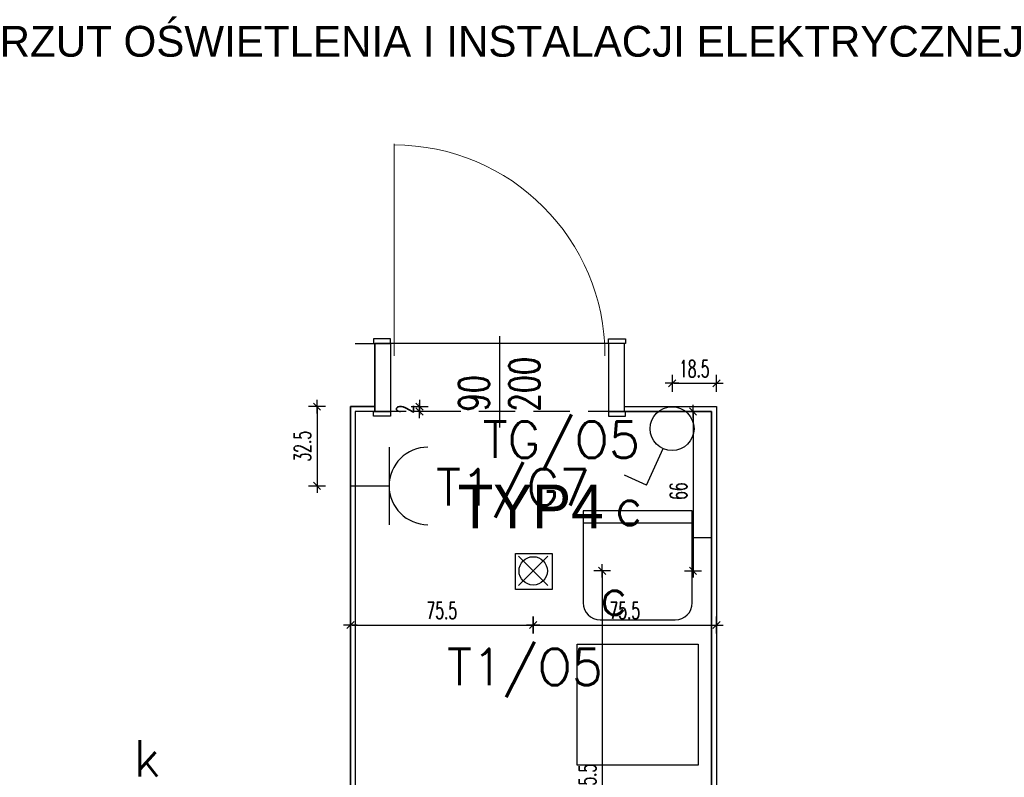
# Model space of a CAD drawing. Header units: centimetres. Extents: x -15121 to 30567, y -60641 to 0.
# Tile 91 of 256: x 4129 to 4535, y -25495 to -25182. Entities that reach past the tile are written whole.
import ezdxf
from ezdxf.enums import TextEntityAlignment as Align

# ---------------------------------------------------------------- set-up
doc = ezdxf.new("R2010")
doc.units = ezdxf.units.CM
doc.header["$LTSCALE"] = 60
doc.linetypes.add('( Dashed )', pattern=[0.75, 0.5, -0.25])
doc.layers.add('A tabelka ogólna 25', color=7, linetype='Continuous', lineweight=20)
doc.layers.add('opisy', color=1, linetype='Continuous', lineweight=15)
for name, color, linetype in [('A-MEB', 8, 'Continuous'), ('AIKA gniazdka łazienka', 7, 'Continuous'), ('AIKA lampy i wyłaczniki2', 150, 'Continuous'), ('AIKA lampy sanitariaty', 3, 'Continuous'), ('AIKA NP', 7, 'Continuous'), ('AIKA podłoga wc pod meble', 8, 'Continuous'), ('AIKA TYNK', 5, 'Continuous'), ('AIKA widoki wymiarowanie', 7, 'Continuous'), ('AIKA widokowe', 7, 'Continuous'), ('AIKA wymiarowanie wc rzut', 7, 'Continuous'), ('AIKA ŚCIANA', 8, 'Continuous'), ('E_Gniazda wtyczkowe - Moc', 6, 'Continuous'), ('E_Gniazda wtyczkowe - Numer obwodu', 1, 'Continuous'), ('E_Gniazda wtyczkowe - Opis', 3, 'Continuous'), ('E_Gniazda wtyczkowe - Symbol', 3, 'Continuous'), ('E_Oświetlenie - Numer obwodu', 1, 'Continuous'), ('E_Oświetlenie - Opis', 4, 'Continuous'), ('E_Łączniki - Symbol', 3, 'Continuous')]:
    doc.layers.add(name, color=color, linetype=linetype)
doc.styles.add('Annotative', font='arial.ttf')
doc.styles.add('RomanS', font='romans.shx')
doc.styles.add('SIMPLEX', font='simplex', dxfattribs={"width": 0.85})
doc.styles.add('TableTextStyle', font='txt')
doc.styles.add('wymiar', font='txt.shx', dxfattribs={"width": 0.6})
doc.dimstyles.new('Dwudziestka', dxfattribs={"dimtxt": 7, "dimasz": 0.7, "dimexe": 5, "dimexo": 0, "dimgap": 2.5, "dimtad": 1, "dimtoh": 1, "dimdec": 3, "dimrnd": 0.5, "dimdsep": 46, "dimtxsty": 'wymiar', "dimblk": 'znacznik', "dimcen": 0, "dimdle": 5, "dimse1": 1, "dimse2": 1, "dimclrd": 256, "dimclre": 256, "dimclrt": 256, "dimadec": 0, "dimazin": 0, "dimtfac": 0.4, "dimtdec": 3, "dimtix": 1, "dimtofl": 0, "dimtmove": 2, "dimatfit": 3, "dimldrblk": 'znacznik', "dimfxl": 1, "dimtolj": 1, "dimarcsym": 0})

# ---------------------------------------------------------------- blocks, each defined once
blk = doc.blocks.new('opis lamp')
at = {"layer": 'E_Oświetlenie - Numer obwodu', "style": 'SIMPLEX'}
blk.add_attdef('OBWÓD', text='', height=15, dxfattribs=at).set_placement((-9.46, -1.18), align=Align.CENTER)
at = {"layer": 'E_Oświetlenie - Opis', "style": 'SIMPLEX'}
blk.add_attdef('OPIS1', (55.72, 42.77), '', height=15, dxfattribs=at)
blk = doc.blocks.new('E_Gniazdo Pojedyńcze 1-faz')
at = {"layer": 'E_Gniazda wtyczkowe - Symbol'}
for p, q in [((-16, 16), (16, 16)), ((0, 0), (0, 16))]:
    blk.add_line(p, q, dxfattribs=at)
blk.add_arc((0, 32), 16, 180, 0, dxfattribs=at)
at = {"layer": 'E_Gniazda wtyczkowe - Moc', "style": 'SIMPLEX'}
blk.add_attdef('moc', text='', height=15, dxfattribs=at).set_placement((46.25, 24.3), align=Align.CENTER)
at = {"layer": 'E_Gniazda wtyczkowe - Numer obwodu', "style": 'SIMPLEX'}
blk.add_attdef('obwód', text='', height=15, dxfattribs=at).set_placement((-0.01, 45.53), align=Align.CENTER)
at = {"layer": 'E_Gniazda wtyczkowe - Opis', "style": 'SIMPLEX'}
blk.add_attdef('ilość', text='', height=12, dxfattribs=at).set_placement((-0.07, 27.56), align=Align.CENTER)
blk.add_attdef('h. montażu', (4.31, 3.88), '', height=10, dxfattribs=at)
blk = doc.blocks.new('E_Łącznik jednobiegunowy')
at = {"layer": 'E_Łączniki - Symbol'}
for q in [(3.7, 17.27), (19.6, 28.22)]:
    blk.add_line((10.58, 32.33), q, dxfattribs=at)
blk.add_circle((-0.05, 9.04), 9.04, dxfattribs=at)
at = {"layer": 'E_Oświetlenie - Numer obwodu', "style": 'SIMPLEX'}
blk.add_attdef('OBWÓD', (13.86, 6.42), '', height=15, dxfattribs=at)
at = {"layer": 'E_Oświetlenie - Opis', "style": 'SIMPLEX'}
blk.add_attdef('OPIS1', (11.97, 35.59), '', height=15, dxfattribs=at)
blk.add_attdef('h. montażu', text='', height=15, dxfattribs=at).set_placement((1.49, 23.5), align=Align.RIGHT)
blk = doc.blocks.new('znacznik')
at = {"color": 0}
for points in [[(-4, 0), (4, 0)], [(0, -5), (0, 5)]]:
    blk.add_lwpolyline(points, dxfattribs=at)
at = {"color": 1}
blk.add_lwpolyline([(-2.12, -2.12), (2.12, 2.12)], dxfattribs=at)
blk = doc.blocks.new('*D6832')
at = {"layer": 'AIKA wymiarowanie wc rzut', "lineweight": -2, "transparency": 16777216}
for p, q in [((4293.8, -25340.96), (4293.8, -25340.26)), ((4293.8, -25344.36), (4293.8, -25345.06))]:
    blk.add_line(p, q, dxfattribs=at)
at = {"layer": 'Defpoints', "color": 0, "transparency": 16777216}
for p in [(4270.28, -25341.66), (4270.28, -25343.66), (4293.8, -25343.66)]:
    blk.add_point(p, dxfattribs=at)
at = {"layer": 'AIKA wymiarowanie wc rzut', "lineweight": -2, "transparency": 16777216, "xscale": 0.7, "yscale": 0.7, "zscale": 0.7}
for p, rotation in [((4293.8, -25341.66), 270), ((4293.8, -25343.66), 90)]:
    blk.add_blockref('znacznik', p, dxfattribs=dict(at, rotation=rotation))
at = {"layer": 'AIKA wymiarowanie wc rzut', "transparency": 16777216, "insert": (4287.8, -25342.66), "char_height": 7, "attachment_point": 5, "rotation": 90, "style": 'wymiar'}
blk.add_mtext('\\A1;2', dxfattribs=at)
blk = doc.blocks.new('*D6865')
at = {"layer": 'AIKA widoki wymiarowanie', "lineweight": -2, "transparency": 16777216}
blk.add_line((4265.98, -25431.81), (4339.96, -25431.81), dxfattribs=at)
at = {"layer": 'Defpoints', "color": 0, "transparency": 16777216}
for p in [(4340.66, -25409.45), (4265.28, -25419.83), (4340.66, -25431.81)]:
    blk.add_point(p, dxfattribs=at)
at = {"layer": 'AIKA widoki wymiarowanie', "lineweight": -2, "transparency": 16777216, "xscale": 0.7, "yscale": 0.7, "zscale": 0.7, "rotation": 180}
blk.add_blockref('znacznik', (4265.28, -25431.81), dxfattribs=at)
at = {"layer": 'AIKA widoki wymiarowanie', "lineweight": -2, "transparency": 16777216, "xscale": 0.7, "yscale": 0.7, "zscale": 0.7}
blk.add_blockref('znacznik', (4340.66, -25431.81), dxfattribs=at)
at = {"layer": 'AIKA widoki wymiarowanie', "transparency": 16777216, "insert": (4302.97, -25425.81), "char_height": 7, "attachment_point": 5, "style": 'wymiar'}
blk.add_mtext('\\A1;75.5', dxfattribs=at)
blk = doc.blocks.new('*D6866')
at = {"layer": 'AIKA widoki wymiarowanie', "lineweight": -2, "transparency": 16777216}
blk.add_line((4341.36, -25431.81), (4415.58, -25431.81), dxfattribs=at)
at = {"layer": 'Defpoints', "color": 0, "transparency": 16777216}
for p in [(4340.66, -25409.45), (4416.28, -25431.81), (4416.28, -25431.81)]:
    blk.add_point(p, dxfattribs=at)
at = {"layer": 'AIKA widoki wymiarowanie', "lineweight": -2, "transparency": 16777216, "xscale": 0.7, "yscale": 0.7, "zscale": 0.7, "rotation": 180}
blk.add_blockref('znacznik', (4340.66, -25431.81), dxfattribs=at)
at = {"layer": 'AIKA widoki wymiarowanie', "lineweight": -2, "transparency": 16777216, "xscale": 0.7, "yscale": 0.7, "zscale": 0.7}
blk.add_blockref('znacznik', (4416.28, -25431.81), dxfattribs=at)
at = {"layer": 'AIKA widoki wymiarowanie', "transparency": 16777216, "insert": (4378.47, -25425.81), "char_height": 7, "attachment_point": 5, "style": 'wymiar'}
blk.add_mtext('\\A1;75.5', dxfattribs=at)
blk = doc.blocks.new('*D6867')
at = {"layer": 'AIKA widoki wymiarowanie', "lineweight": -2, "transparency": 16777216}
blk.add_line((4251.5, -25342.36), (4251.5, -25373.69), dxfattribs=at)
at = {"layer": 'Defpoints', "color": 0, "transparency": 16777216}
for p in [(4265.28, -25341.66), (4251.5, -25374.39), (4265.22, -25374.39)]:
    blk.add_point(p, dxfattribs=at)
at = {"layer": 'AIKA widoki wymiarowanie', "lineweight": -2, "transparency": 16777216, "xscale": 0.7, "yscale": 0.7, "zscale": 0.7}
for p, rotation in [((4251.5, -25341.66), 90), ((4251.5, -25374.39), 270)]:
    blk.add_blockref('znacznik', p, dxfattribs=dict(at, rotation=rotation))
at = {"layer": 'AIKA widoki wymiarowanie', "transparency": 16777216, "insert": (4245.5, -25358.03), "char_height": 7, "attachment_point": 5, "rotation": 90, "style": 'wymiar'}
blk.add_mtext('\\A1;32.5', dxfattribs=at)
blk = doc.blocks.new('*D6868')
at = {"layer": 'AIKA widoki wymiarowanie', "lineweight": -2, "transparency": 16777216}
blk.add_line((4398.67, -25332.05), (4415.58, -25332.05), dxfattribs=at)
at = {"layer": 'Defpoints', "color": 0, "transparency": 16777216}
for p in [(4416.28, -25332.05), (4416.28, -25341.66), (4397.97, -25350.77, 1)]:
    blk.add_point(p, dxfattribs=at)
at = {"layer": 'AIKA widoki wymiarowanie', "lineweight": -2, "transparency": 16777216, "xscale": 0.7, "yscale": 0.7, "zscale": 0.7, "rotation": 180}
blk.add_blockref('znacznik', (4397.97, -25332.05), dxfattribs=at)
at = {"layer": 'AIKA widoki wymiarowanie', "lineweight": -2, "transparency": 16777216, "xscale": 0.7, "yscale": 0.7, "zscale": 0.7}
blk.add_blockref('znacznik', (4416.28, -25332.05), dxfattribs=at)
at = {"layer": 'AIKA widoki wymiarowanie', "transparency": 16777216, "insert": (4407.13, -25326.05), "char_height": 7, "attachment_point": 5, "style": 'wymiar'}
blk.add_mtext('\\A1;18.5', dxfattribs=at)
blk = doc.blocks.new('*D6869')
at = {"layer": 'AIKA widoki wymiarowanie', "lineweight": -2, "transparency": 16777216}
blk.add_line((4406.61, -25344.36), (4406.61, -25408.75), dxfattribs=at)
at = {"layer": 'Defpoints', "color": 0, "transparency": 16777216}
for p in [(4416.28, -25343.66), (4340.66, -25409.45), (4406.61, -25409.45)]:
    blk.add_point(p, dxfattribs=at)
at = {"layer": 'AIKA widoki wymiarowanie', "lineweight": -2, "transparency": 16777216, "xscale": 0.7, "yscale": 0.7, "zscale": 0.7}
for p, rotation in [((4406.61, -25343.66), 90), ((4406.61, -25409.45), 270)]:
    blk.add_blockref('znacznik', p, dxfattribs=dict(at, rotation=rotation))
at = {"layer": 'AIKA widoki wymiarowanie', "transparency": 16777216, "insert": (4400.61, -25376.56), "char_height": 7, "attachment_point": 5, "rotation": 90, "style": 'wymiar'}
blk.add_mtext('\\A1;66', dxfattribs=at)
blk = doc.blocks.new('*D6870')
at = {"layer": 'AIKA widoki wymiarowanie', "lineweight": -2, "transparency": 16777216}
blk.add_line((4369.11, -25410.15), (4369.11, -25584.24), dxfattribs=at)
at = {"layer": 'Defpoints', "color": 0, "transparency": 16777216}
for p in [(4340.66, -25409.45), (4340.66, -25584.94), (4369.11, -25584.94)]:
    blk.add_point(p, dxfattribs=at)
at = {"layer": 'AIKA widoki wymiarowanie', "lineweight": -2, "transparency": 16777216, "xscale": 0.7, "yscale": 0.7, "zscale": 0.7}
for p, rotation in [((4369.11, -25409.45), 90), ((4369.11, -25584.94), 270)]:
    blk.add_blockref('znacznik', p, dxfattribs=dict(at, rotation=rotation))
at = {"layer": 'AIKA widoki wymiarowanie', "transparency": 16777216, "insert": (4363.11, -25497.2), "char_height": 7, "attachment_point": 5, "rotation": 90, "style": 'wymiar'}
blk.add_mtext('\\A1;175.5', dxfattribs=at)

msp = doc.modelspace()

# ---------------------------------------------------------------- linework, layer by layer
at = {"layer": 'A-MEB'}
for p, q in [((4406.2787, -25384.6649), (4361.2787, -25384.6649)), ((4361.2787, -25384.6649), (4361.2787, -25389.6649)), ((4406.2787, -25422.6649), (4406.2787, -25384.6649)), ((4361.2787, -25389.6649), (4361.2787, -25422.6649)), ((4361.2787, -25389.6649), (4406.2787, -25389.6649)), ((4368.2787, -25429.6649), (4399.2787, -25429.6649)), ((4358.7787, -25489.6649), (4358.7787, -25439.6649)), ((4358.7787, -25439.6649), (4408.7787, -25439.6649)), ((4408.7787, -25439.6649), (4408.7787, -25489.6649)), ((4408.7787, -25489.6649), (4358.7787, -25489.6649))]:
    msp.add_line(p, q, dxfattribs=at)
for centre, start, end in [((4368.2787, -25422.6649), 180, 270), ((4399.2787, -25422.6649), 270, 0)]:
    msp.add_arc(centre, 7, start, end, dxfattribs=at)
at = {"layer": 'AIKA lampy i wyłaczniki2'}
for p, q in [((4346.7314, -25403.3757), (4334.5843, -25415.5228)), ((4334.5843, -25403.3757), (4346.7314, -25415.5228)), ((4346.7314, -25403.3757), (4334.5843, -25415.5228))]:
    msp.add_line(p, q, dxfattribs=at)
msp.add_lwpolyline([(4333.3522, -25402.3174), (4348.4451, -25402.3174), (4348.4451, -25417.1181), (4333.3522, -25417.1181)], close=True, dxfattribs=at)
msp.add_circle((4340.6578, -25409.4492), 5.8413, dxfattribs=at)
at = {"layer": 'AIKA NP', "color": 8}
for points in [[(4275.2787, -25341.6649), (4265.2787, -25341.6649), (4265.2787, -25531.6649)], [(4378.2787, -25341.6649), (4416.2787, -25341.6649), (4416.2787, -25691.1649)]]:
    msp.add_lwpolyline(points, dxfattribs=at)
at = {"layer": 'AIKA podłoga wc pod meble'}
for p, q in [((4378.2787, -25315.6649), (4275.2787, -25315.6649)), ((4275.2787, -25315.6649), (4275.2787, -25343.6649)), ((4378.2787, -25343.6649), (4378.2787, -25315.6649)), ((4275.2787, -25343.6649), (4267.2787, -25343.6649)), ((4267.2787, -25343.6649), (4267.2787, -25533.163)), ((4414.2787, -25343.6649), (4378.2787, -25343.6649)), ((4414.2787, -25690.6649), (4414.2787, -25343.6649)), ((4414.2787, -25395.8649), (4406.2787, -25395.8649))]:
    msp.add_line(p, q, dxfattribs=at)
at = {"layer": 'AIKA TYNK'}
for p, q in [((4267.2787, -25315.6649), (4275.2787, -25315.6649)), ((4275.2787, -25343.5649), (4275.2787, -25315.6649)), ((4378.2787, -25343.6649), (4378.2787, -25315.6649))]:
    msp.add_line(p, q, dxfattribs=at)
for points in [[(4275.2787, -25343.6649), (4267.2787, -25343.6649), (4267.2787, -25533.163)], [(4378.2787, -25343.6649), (4414.2787, -25343.6649), (4414.2787, -25690.6649)]]:
    msp.add_lwpolyline(points, dxfattribs=at)
at = {"layer": 'AIKA widokowe', "linetype": '( Dashed )', "ltscale": 0.5}
for p, q in [((4378.2787, -25315.6649), (4275.2787, -25315.6649)), ((4378.2787, -25343.6649), (4275.2787, -25343.6649))]:
    msp.add_line(p, q, dxfattribs=at)
at = {"layer": 'AIKA widokowe', "extrusion": (0, 0, -1)}
msp.add_line((4326.7787, -25312.5379), (4326.7787, -25350.3333), dxfattribs=at)
at = {"layer": 'AIKA widokowe', "color": 7}
for points in [[(4281.7787, -25313.6649), (4274.7787, -25313.6649), (4274.7787, -25315.6649), (4281.7787, -25315.6649)], [(4281.7787, -25343.6649), (4275.2787, -25343.6649), (4275.2787, -25315.6649), (4281.7787, -25315.6649)], [(4371.7787, -25313.6649), (4378.7787, -25313.6649), (4378.7787, -25315.6649), (4371.7787, -25315.6649)], [(4371.7787, -25343.6649), (4378.2787, -25343.6649), (4378.2787, -25315.6649), (4371.7787, -25315.6649)], [(4274.7787, -25343.6649), (4281.7787, -25343.6649), (4281.7787, -25345.6649), (4274.7787, -25345.6649)], [(4378.7787, -25343.6649), (4371.7787, -25343.6649), (4371.7787, -25345.6649), (4378.7787, -25345.6649)]]:
    msp.add_lwpolyline(points, close=True, dxfattribs=at)
at = {"layer": 'AIKA ŚCIANA'}
for p, q in [((4265.2787, -25341.6649), (4275.2787, -25341.6649)), ((4265.2787, -25531.6649), (4265.2787, -25341.6649)), ((4378.2787, -25341.6649), (4416.2787, -25341.6649)), ((4416.2787, -25341.6649), (4416.2787, -25692.6649))]:
    msp.add_line(p, q, dxfattribs=at)
at = {"layer": 'opisy', "color": 0, "extrusion": (0, 0, -1)}
msp.add_line((4283.2787, -25320.6649), (4283.2787, -25233.2299), dxfattribs=at)
at = {"layer": 'opisy', "color": 1}
for p, q in [((4416.2787, -25426.2737), (4416.2787, -25451.2737)), ((4416.2787, -25446.3868), (4416.2787, -25471.3868))]:
    msp.add_line(p, q, dxfattribs=at)
at = {"layer": 'opisy', "color": 1, "extrusion": (0, 0, -1)}
msp.add_arc((-4283.2787, -25320.6649), 87, 90, 180, dxfattribs=at)

# ---------------------------------------------------------------- block references
at = {"layer": 'AIKA gniazdka łazienka'}
ref = msp.add_blockref('E_Gniazdo Pojedyńcze 1-faz', (4265.2201, -25374.3869), dxfattribs=dict(at, rotation=270.0000000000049))
ref.add_attrib('obwód', 'T1/G7', (4300.5826, -25382.4363), dxfattribs={"layer": 'E_Gniazda wtyczkowe - Numer obwodu', "height": 15, "style": 'SIMPLEX'})
at = {"layer": 'AIKA lampy sanitariaty'}
ref = msp.add_blockref('E_Łącznik jednobiegunowy', (4397.9232, -25341.7283, 1), dxfattribs=dict(at, rotation=180.0000000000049))
ref.add_attrib('OPIS1', 'c', (4374.3285, -25390.558, 1), dxfattribs={"layer": 'E_Oświetlenie - Opis', "height": 15, "style": 'SIMPLEX'})
ref.add_attrib('OBWÓD', 'TG/O5', dxfattribs={"layer": 'E_Oświetlenie - Numer obwodu', "height": 15, "style": 'SIMPLEX'}).set_placement((4384.7336, -25362.8343, 1), align=Align.RIGHT)
ref = msp.add_blockref('opis lamp', (4315.1274, -25428.6059, 1), dxfattribs=at)
ref.add_attrib('OBWÓD', 'T1/O5', dxfattribs={"layer": 'E_Oświetlenie - Numer obwodu', "height": 15, "style": 'SIMPLEX'}).set_placement((4337.2836, -25456.5738, 1), align=Align.CENTER)
ref.add_attrib('OPIS1', 'c', (4368.1155, -25427.658, 1), dxfattribs={"layer": 'E_Oświetlenie - Opis', "height": 15, "style": 'SIMPLEX'})
ref = msp.add_blockref('opis lamp', (4135.1362, -25501.7185, 1), dxfattribs=at)
ref.add_attrib('OBWÓD', 'T1/O4', dxfattribs={"layer": 'E_Oświetlenie - Numer obwodu', "height": 15, "style": 'SIMPLEX'}).set_placement((4157.2925, -25529.6865, 1), align=Align.CENTER)
ref.add_attrib('OPIS1', 'k', (4175.8554, -25494.2952, 1), dxfattribs={"layer": 'E_Oświetlenie - Opis', "height": 15, "style": 'SIMPLEX'})

# ---------------------------------------------------------------- texts
at = {"layer": 'A tabelka ogólna 25', "transparency": 33554610, "style": 'Annotative'}
msp.add_text('RZUT OŚWIETLENIA I INSTALACJI ELEKTRYCZNEJ', height=12.727273, dxfattribs=at).set_placement((4334.7334, -25184.5083), align=Align.TOP_CENTER)
at = {"layer": 'AIKA lampy sanitariaty', "style": 'TableTextStyle'}
msp.add_text('TYP4', height=18, dxfattribs=at).set_placement((4309.4845, -25391.8542))
at = {"layer": 'AIKA widokowe', "style": 'RomanS', "width": 0.7}
for s, p in [('200', (4343.2909, -25343.6392)), ('90', (4322.4576, -25343.6392))]:
    msp.add_text(s, height=12.5, rotation=90, dxfattribs=at).set_placement(p)

# ---------------------------------------------------------------- dimensions: what is measured, and where the dimension line sits
at = {"layer": 'AIKA widoki wymiarowanie', "color": 8}
for base, p1, p2, picture, middle in [((4416.2787, -25332.0549), (4397.9727, -25350.7713, 1), (4416.2787, -25341.6649), '*D6868', (4407.1257, -25326.0549)), ((4340.6578, -25431.8106), (4265.2787, -25419.8282), (4340.6578, -25409.4492), '*D6865', (4302.9682, -25425.8106)), ((4416.2787, -25431.8106), (4340.6578, -25409.4492), (4416.2787, -25431.8106), '*D6866', (4378.4682, -25425.8106))]:
    dim = msp.add_linear_dim(base=base, p1=p1, p2=p2, dimstyle='Dwudziestka', dxfattribs=at)
    dim.commit()
    dim.dimension.update_dxf_attribs({"geometry": picture, "text_midpoint": middle})
for base, p1, p2, picture, middle in [((4251.5043, -25374.3869), (4265.2787, -25341.6649), (4265.2201, -25374.3869), '*D6867', (4245.5043, -25358.0259)), ((4406.6132, -25409.4492), (4416.2787, -25343.6649), (4340.6578, -25409.4492), '*D6869', (4400.6132, -25376.5571)), ((4369.11316, -25584.94369), (4340.65781, -25409.44923), (4340.65781, -25584.94369), '*D6870', (4363.11316, -25497.19646))]:
    dim = msp.add_linear_dim(base=base, p1=p1, p2=p2, angle=90, dimstyle='Dwudziestka', dxfattribs=at)
    dim.commit()
    dim.dimension.update_dxf_attribs({"geometry": picture, "text_midpoint": middle})
at = {"layer": 'AIKA wymiarowanie wc rzut'}
dim = msp.add_linear_dim(base=(4293.7977, -25343.6649), p1=(4270.2787, -25341.6649), p2=(4270.2787, -25343.6649), angle=90, dimstyle='Dwudziestka', dxfattribs=at)
dim.commit()
dim.dimension.update_dxf_attribs({"geometry": '*D6832', "text_midpoint": (4287.7977, -25342.6649)})

doc.saveas('drawing.dxf')
